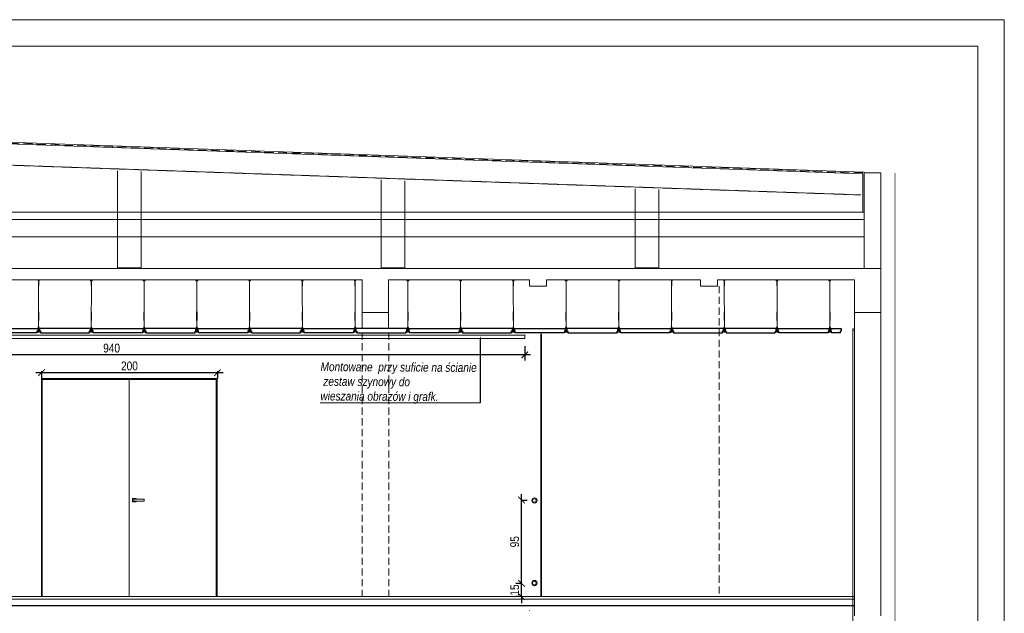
# Model space of a CAD drawing. Header units: millimetres. Extents: x -9038497 to 54128, y -10570064 to 59476.
# Tile 77 of 135: x 43549 to 44668, y 20670 to 21345. Entities that reach past the tile are written whole.
import ezdxf
from ezdxf import colors
from ezdxf.entities.mleader import LeaderData, LeaderLine
from ezdxf.math import Vec2, Vec3

# ---------------------------------------------------------------- set-up
doc = ezdxf.new("R2010")
doc.units = ezdxf.units.MM
doc.header["$LTSCALE"] = 0.8
doc.header["$PDMODE"] = 2
doc.linetypes.add('Dash', pattern=[0.435, 0.3175, -0.1175])
doc.linetypes.add('DASHED', pattern=[19.05, 12.7, -6.35])
for name, color, linetype, lineweight in [('0 proj_meble pokojowe-linie środkowe', 42, 'Continuous', 0), ('0 proj_symbole elektryczne', 150, 'Continuous', 25), ('0 proj_widok widok widok', 7, 'Continuous', 0), ('ocieplenie', 214, 'Continuous', 13), ('proj_drzwi', 4, 'Continuous', 15), ('SCIANY', 1, 'Continuous', 30), ('tynk', 252, 'Continuous', 5), ('wieszaki suf.p.', 253, 'Continuous', 5)]:
    doc.layers.add(name, color=color, linetype=linetype, lineweight=lineweight)
doc.layers.add('strop podw.', color=3, linetype='Continuous')
doc.styles.get("Standard").update_dxf_attribs({"font": 'g12f13.shx', "width": 0.8, "height": 10})
doc.styles.add('WYMIAR-50', font='ARIALN.TTF', dxfattribs={"height": 10})
doc.dimstyles.new('SKALA-50', dxfattribs={"dimscale": 5, "dimtxt": 10, "dimasz": 1.5, "dimexe": 1.3, "dimexo": 1.3, "dimgap": 0.5, "dimtad": 1, "dimdec": 1, "dimrnd": 0.5, "dimdsep": 46, "dimtxsty": 'WYMIAR-50', "dimblk": 'ARCHTICK', "dimcen": 1.5, "dimdle": 1.3, "dimadec": 0, "dimazin": 0, "dimtfac": 1, "dimtdec": 1, "dimtix": 1, "dimtmove": 2, "dimatfit": 3, "dimfxl": 2, "dimfxlon": 1, "dimtolj": 1, "dimarcsym": 0})

# ---------------------------------------------------------------- blocks, each defined once
blk = doc.blocks.new('A$C604A1FD6')
at = {"color": 0, "ltscale": 60}
for p, q in [((0, 5), (0, 2)), ((1, 5), (1, 2)), ((60, 5), (60, 2))]:
    blk.add_line(p, q, dxfattribs=at)
blk.add_lwpolyline([(58, 2), (58, 0), (2, 0), (2, 2), (1, 2), (1, 5), (59, 5), (59, 2)], close=True, dxfattribs=at)
blk = doc.blocks.new('G$C599E6A1A')
at = {"layer": 'wieszaki suf.p.'}
for p, q in [((1.5, 6.1), (1.4, 54.6)), ((1.5, 14.1), (1.5, 6.1))]:
    blk.add_line(p, q, dxfattribs=at)
at = {"layer": 'wieszaki suf.p.', "linetype": 'Continuous'}
for p, q in [((1.3, 13.3), (1.3, 23)), ((1.7, 13.3), (1.7, 23))]:
    blk.add_line(p, q, dxfattribs=at)
at = {"layer": 'wieszaki suf.p.'}
blk.add_lwpolyline([(1.3, 52.7), (1.5, 52.7), (1.5, 58.5), (2.4, 58.5), (2.4, 58.7), (0.4, 58.7), (0.4, 58.5), (1.3, 58.5)], close=True, dxfattribs=at)
for points in [[(2.1, 5.2), (1.8, 5.2), (1.8, 2.9, -0.309747), (1.1, 2.9), (1.1, 5.2), (0.9, 5.2), (0.9, 1.4, -0.050199), (0.8, 0.9, -0.462729), (0.5, 0.8), (0.2, 1.1, 0.591447), (0, 1), (0, 0.1, 0.336476), (0.1, 0), (0.4, 0), (0.4, 0.2), (1.1, 0.2), (1.1, 0), (1.8, 0), (1.8, 0.2), (2.5, 0.2), (2.5, 0), (2.8, 0, 0.336476), (2.9, 0.1), (2.9, 1, 0.591447), (2.8, 1.1), (2.4, 0.8, -0.462729), (2.1, 0.9, -0.050199), (2.1, 1.4)], [(1.8, 5.2), (1.8, 5.9, 0.440677), (1.1, 5.9), (1.1, 2.9, 0.309747), (1.8, 2.9)]]:
    blk.add_lwpolyline(points, format="xyb", close=True, dxfattribs=at)
blk = doc.blocks.new('_ArchTick')
at = {"color": 0, "linetype": 'ByBlock', "const_width": 0.15}
blk.add_lwpolyline([(-0.5, -0.5), (0.5, 0.5)], dxfattribs=at)
blk = doc.blocks.new('*D2489')
at = {"layer": '0 proj_widok widok widok', "color": 0, "lineweight": -2, "ltscale": 0.8, "transparency": 16777216}
for p, q in [((43779.9, 20943.8), (43566.9, 20943.8)), ((43573.4, 20945.6), (43573.4, 20937.3)), ((43773.4, 20945.6), (43773.4, 20937.3))]:
    blk.add_line(p, q, dxfattribs=at)
at = {"layer": 'Defpoints', "color": 0, "lineweight": 0, "ltscale": 0.8, "transparency": 16777216}
for p in [(43573.4, 20952.1), (43573.4, 20943.8), (43773.4, 20952.1)]:
    blk.add_point(p, dxfattribs=at)
at = {"layer": '0 proj_widok widok widok', "color": 0, "lineweight": -2, "ltscale": 0.8, "transparency": 16777216, "xscale": 7.5, "yscale": 7.5, "zscale": 7.5, "rotation": 180}
blk.add_blockref('_ArchTick', (43573.4, 20943.8), dxfattribs=at)
at = {"layer": '0 proj_widok widok widok', "color": 0, "lineweight": -2, "ltscale": 0.8, "transparency": 16777216, "xscale": 7.5, "yscale": 7.5, "zscale": 7.5}
blk.add_blockref('_ArchTick', (43773.4, 20943.8), dxfattribs=at)
at = {"layer": '0 proj_widok widok widok', "color": 0, "lineweight": 0, "ltscale": 0.8, "transparency": 16777216, "insert": (43673.4, 20951.4), "char_height": 10, "attachment_point": 5, "style": 'WYMIAR-50'}
blk.add_mtext('\\A1;200', dxfattribs=at)
blk = doc.blocks.new('*D2423')
at = {"layer": '0 proj_widok widok widok', "color": 0, "lineweight": -2, "ltscale": 0.8, "transparency": 16777216}
for p, q in [((43183.1, 20974.1), (43183.1, 20957.6)), ((44123.1, 20974.1), (44123.1, 20957.6)), ((44129.6, 20964.1), (43176.6, 20964.1))]:
    blk.add_line(p, q, dxfattribs=at)
at = {"layer": 'Defpoints', "color": 0, "lineweight": 0, "ltscale": 0.8, "transparency": 16777216}
for p in [(43183.1, 20984.7), (44123.1, 20984.7), (43183.1, 20964.1)]:
    blk.add_point(p, dxfattribs=at)
at = {"layer": '0 proj_widok widok widok', "color": 0, "lineweight": -2, "ltscale": 0.8, "transparency": 16777216, "xscale": 7.5, "yscale": 7.5, "zscale": 7.5, "rotation": 180}
blk.add_blockref('_ArchTick', (43183.1, 20964.1), dxfattribs=at)
at = {"layer": '0 proj_widok widok widok', "color": 0, "lineweight": -2, "ltscale": 0.8, "transparency": 16777216, "xscale": 7.5, "yscale": 7.5, "zscale": 7.5}
blk.add_blockref('_ArchTick', (44123.1, 20964.1), dxfattribs=at)
at = {"layer": '0 proj_widok widok widok', "color": 0, "lineweight": 0, "ltscale": 0.8, "transparency": 16777216, "insert": (43653.1, 20971.7), "char_height": 10, "attachment_point": 5, "style": 'WYMIAR-50'}
blk.add_mtext('\\A1;940', dxfattribs=at)
blk = doc.blocks.new('*D2413')
at = {"layer": '0 proj_widok widok widok', "color": 0, "lineweight": -2, "ltscale": 0.8, "transparency": 16777216}
for p, q in [((44119.3, 20704.2), (44119.3, 20711.7)), ((44119.3, 20704.2), (44112.8, 20704.2)), ((44119.3, 20689.3), (44119.3, 20704.2)), ((44119.3, 20689.3), (44112.8, 20689.3)), ((44119.3, 20689.3), (44119.3, 20681.8))]:
    blk.add_line(p, q, dxfattribs=at)
at = {"layer": 'Defpoints', "color": 0, "lineweight": 0, "ltscale": 0.8, "transparency": 16777216}
for p in [(44119.3, 20704.2), (44120.9, 20704.2), (44120.9, 20689.3)]:
    blk.add_point(p, dxfattribs=at)
at = {"layer": '0 proj_widok widok widok', "color": 0, "lineweight": -2, "ltscale": 0.8, "transparency": 16777216, "xscale": 7.5, "yscale": 7.5, "zscale": 7.5}
for p, rotation in [((44119.3, 20704.2), 270), ((44119.3, 20689.3), 90)]:
    blk.add_blockref('_ArchTick', p, dxfattribs=dict(at, rotation=rotation))
at = {"layer": '0 proj_widok widok widok', "color": 0, "lineweight": 0, "ltscale": 0.8, "transparency": 16777216, "insert": (44111.6, 20696.7), "char_height": 10, "attachment_point": 5, "rotation": 90, "style": 'WYMIAR-50'}
blk.add_mtext('\\A1;15', dxfattribs=at)
blk = doc.blocks.new('*D2414')
at = {"layer": '0 proj_widok widok widok', "color": 0, "lineweight": -2, "ltscale": 0.8, "transparency": 16777216}
for p, q in [((44119.3, 20697.7), (44119.3, 20805.5)), ((44119.3, 20799), (44125.8, 20799)), ((44119.3, 20704.2), (44112.8, 20704.2))]:
    blk.add_line(p, q, dxfattribs=at)
at = {"layer": 'Defpoints', "color": 0, "lineweight": 0, "ltscale": 0.8, "transparency": 16777216}
for p in [(44117.4, 20799), (44119.3, 20799), (44120.9, 20704.2)]:
    blk.add_point(p, dxfattribs=at)
at = {"layer": '0 proj_widok widok widok', "color": 0, "lineweight": -2, "ltscale": 0.8, "transparency": 16777216, "xscale": 7.5, "yscale": 7.5, "zscale": 7.5}
for p, rotation in [((44119.3, 20799), 90), ((44119.3, 20704.2), 270)]:
    blk.add_blockref('_ArchTick', p, dxfattribs=dict(at, rotation=rotation))
at = {"layer": '0 proj_widok widok widok', "color": 0, "lineweight": 0, "ltscale": 0.8, "transparency": 16777216, "insert": (44111.6, 20751.6), "char_height": 10, "attachment_point": 5, "rotation": 90, "style": 'WYMIAR-50'}
blk.add_mtext('\\A1;95', dxfattribs=at)

msp = doc.modelspace()

# ---------------------------------------------------------------- hatches: boundary and pattern name
at = {"layer": '0 proj_widok widok widok', "lineweight": 0, "true_color": 0x7aafdf, "transparency": 33554687}
h = msp.add_hatch(color=143, dxfattribs=at)
h.dxf.hatch_style = 1
h.paths.add_polyline_path([(44142.03, 20689.27), (44142.03, 20987.97), (44141.23, 20987.97), (44141.23, 20689.27)])

# ---------------------------------------------------------------- linework, layer by layer
at = {"lineweight": 0, "ltscale": 40}
for p, q in [((42838.65, 21230.2), (44509.15, 21171.86)), ((42838.65, 21228.3), (44507.65, 21170.02)), ((44509.15, 21169.97), (44509.16, 21169.97)), ((44141.23, 20689.2), (44141.23, 20987.97)), ((44142.03, 20689.2), (44142.03, 20987.97))]:
    msp.add_line(p, q, dxfattribs=at)
at = {"color": 1, "lineweight": 0, "ltscale": 40}
for p, q in [((44509.15, 21126.15), (42838.15, 21126.15)), ((44508.15, 21118.14), (42838.15, 21118.14)), ((44509.15, 21098.13), (42838.15, 21098.13)), ((44528.15, 20984.21), (44528.12, 21087.49)), ((43938.15, 21012.24), (43938.15, 20994.22)), ((43968.15, 21012.24), (43968.13, 20994.19)), ((44528.14, 21012.24), (44498.14, 21012.24)), ((44498.14, 21012.24), (44498.15, 20667.17)), ((44528.15, 20667.17), (44528.14, 21012.24)), ((42818.15, 20686.2), (44498.15, 20686.2))]:
    msp.add_line(p, q, dxfattribs=at)
at = {"color": 0, "ltscale": 60}
msp.add_line((44496.17, 20994.18), (44496.17, 20991.18), dxfattribs=at)
at = {"lineweight": 0, "ltscale": 40, "const_width": 0.1}
msp.add_lwpolyline([(44554.15, 21170), (44554.15, 21171.9), (44507.15, 21171.9), (44507.15, 21170)], dxfattribs=at)
at = {"color": 1, "lineweight": 0, "ltscale": 40}
msp.add_lwpolyline([(44528.12, 21062.21), (44509.15, 21062.21), (44509.15, 21170.88), (44528.12, 21170.88)], close=True, dxfattribs=at)
for points in [[(44509.15, 21062.21), (44509.15, 21153.76)], [(44147.61, 21062.21), (42818.14, 21062.21)], [(43388.12, 21049.21), (43938.15, 21049.21), (43938.15, 21012.24), (43968.15, 21012.24), (43968.15, 21049.21), (44128.57, 21049.21), (44128.57, 21042.24), (44147.61, 21042.24), (44147.61, 21049.21), (44323.08, 21049.21), (44323.08, 21042.24), (44342.12, 21042.24), (44342.12, 21049.21), (44498.15, 21049.21), (44498.15, 21012.24), (44528.14, 21012.24), (44528.12, 21062.21), (44147.61, 21062.21)], [(44128.65, 20673.24), (44128.57, 20673.28)]]:
    msp.add_lwpolyline(points, dxfattribs=at)
at = {"layer": '0 proj_meble pokojowe-linie środkowe'}
for centre, radius in [((44134.05, 20798.52), 3), ((44134.01, 20798.49), 2), ((44134.05, 20704.57), 3), ((44134.01, 20704.55), 2)]:
    msp.add_circle(centre, radius, dxfattribs=at)
at = {"layer": '0 proj_widok widok widok', "linetype": 'DASHED', "lineweight": 0, "ltscale": 0.8}
for p, q in [((44344.12, 21042.24), (44344.12, 20689.2)), ((43938.23, 20989.46), (43938.23, 20689.47)), ((43968.39, 20989.46), (43968.39, 20689.47))]:
    msp.add_line(p, q, dxfattribs=at)
at = {"layer": '0 proj_widok widok widok', "lineweight": 0}
for p, q in [((43183.59, 20982.58), (44123.18, 20982.58)), ((44123.18, 20986.59), (43183.63, 20986.59)), ((44123.18, 20982.58), (44123.18, 20986.59)), ((44123.27, 20982.71), (44123.27, 20986.72)), ((43672.99, 20937.2), (43672.99, 20689.35)), ((44072.45, 20909.39), (43890.28, 20909.39)), ((44498.15, 20689.2), (42818.14, 20689.2))]:
    msp.add_line(p, q, dxfattribs=at)
for points in [[(42568.5, 19871.17), (44668.5, 19871.17), (44668.5, 21345.17), (42568.5, 21345.17)], [(42568.5, 19871.17), (44668.5, 19871.17), (44668.5, 21345.17), (42568.5, 21345.17)], [(42728.5, 21315.17), (44638.5, 21315.17), (44638.5, 19901.17), (42728.5, 19901.17)]]:
    msp.add_lwpolyline(points, close=True, dxfattribs=at)
for points in [[(43773.21, 20689.2), (43773.21, 20937.2), (43573.25, 20937.2), (43573.25, 20689.2)], [(43772.21, 20689.2), (43772.21, 20936.2), (43574.25, 20936.2), (43574.25, 20689.2)]]:
    msp.add_lwpolyline(points, dxfattribs=at)
at = {"layer": 'ocieplenie', "color": 1, "linetype": 'DASHED', "lineweight": 0}
msp.add_line((42837.15, 21229.23), (44509.16, 21170.84), dxfattribs=at)
at = {"layer": 'ocieplenie', "lineweight": 0, "ltscale": 40}
for points in [[(43659.65, 21173.48), (43659.65, 21063.21), (43686.65, 21063.21), (43686.65, 21172.54)], [(43959.65, 21162.99), (43959.65, 21063.21), (43986.65, 21063.21), (43986.65, 21162.05)], [(44248.62, 21152.89), (44248.62, 21063.21), (44275.62, 21063.21), (44275.62, 21151.94)]]:
    msp.add_lwpolyline(points, dxfattribs=at)
for points, const_width in [([(44528.15, 20321.2), (44543.15, 20321.2), (44543.15, 21170.88), (44528.12, 21170.88)], 0.3), ([(44528.15, 20314.2), (44550.15, 20314.2), (44550.15, 21170.88), (44528.12, 21170.88)], 0.1), ([(44528.15, 20317.2), (44547.15, 20317.2), (44547.15, 21170.88), (44528.12, 21170.88)], 0.1), ([(44528.15, 20319.2), (44545.15, 20319.2), (44545.15, 21170.88), (44528.12, 21170.88)], 0.1)]:
    msp.add_lwpolyline(points, dxfattribs=dict(at, const_width=const_width))
at = {"layer": 'proj_drzwi'}
for p, q in [((43676.99, 20800.9), (43681.04, 20800.9)), ((43676.99, 20796.9), (43676.99, 20800.9)), ((43678.28, 20799.9), (43678.28, 20797.9)), ((43690.15, 20799.9), (43678.28, 20799.9)), ((43678.28, 20797.9), (43679.15, 20797.9)), ((43679.15, 20797.9), (43690.15, 20797.9)), ((43681.04, 20800.9), (43681.04, 20799.9)), ((43681.04, 20797.9), (43681.04, 20796.9)), ((43690.15, 20797.9), (43690.15, 20799.9)), ((43690.15, 20797.9), (43690.15, 20797.9)), ((43681.04, 20796.9), (43676.99, 20796.9))]:
    msp.add_line(p, q, dxfattribs=at)
at = {"layer": 'SCIANY', "linetype": 'Dash', "lineweight": 0, "ltscale": 0.5}
msp.add_line((42838.27, 21204.21), (44505.28, 21145.91), dxfattribs=at)
at = {"layer": 'SCIANY', "ltscale": 40}
msp.add_line((42848.15, 20679.2), (44498.15, 20679.2), dxfattribs=at)
at = {"layer": 'SCIANY', "ltscale": 40, "const_width": 0.3}
for points in [[(44128.57, 21062.21), (44147.61, 21062.21)], [(44323.08, 21062.21), (44342.12, 21062.21)]]:
    msp.add_lwpolyline(points, dxfattribs=at)
at = {"layer": 'strop podw.', "ltscale": 60}
for p, q in [((43990.08, 20994.22), (43990.08, 20991.22)), ((44230.05, 20994.22), (44230.05, 20991.22)), ((44410.05, 20994.22), (44410.05, 20991.22)), ((44470.06, 20994.21), (44470.06, 20991.21)), ((44470.06, 20994.15), (44470.06, 20991.15)), ((44471.06, 20994.16), (44471.06, 20991.16))]:
    msp.add_line(p, q, dxfattribs=at)
msp.add_lwpolyline([(44481.96, 20991.18), (44481.96, 20989.18), (44472.06, 20989.16), (44472.06, 20991.16), (44471.06, 20991.16), (44471.06, 20994.16), (44482.95, 20994.18), (44482.96, 20991.18)], close=True, dxfattribs=at)
at = {"layer": 'tynk', "lineweight": 0, "ltscale": 40}
for p, q in [((44507.65, 21170.02), (44507.65, 21127.17)), ((44496.17, 20339.2), (44496.17, 20994.18))]:
    msp.add_line(p, q, dxfattribs=at)

# ---------------------------------------------------------------- block references
at = {"lineweight": 0, "ltscale": 40, "xscale": -1}
for p in [(43571.51, 20989.94), (43631.51, 20989.9), (43691.51, 20989.79), (43751.51, 20989.92), (44171.52, 20989.86), (44231.52, 20989.9), (44291.52, 20989.94)]:
    msp.add_blockref('G$C599E6A1A', p, dxfattribs=at)
at = {"lineweight": 0, "ltscale": 40}
for p in [(43748.61, 20989.92), (43808.61, 20989.79), (43868.61, 20989.9), (43928.61, 20989.94), (43988.61, 20989.9), (44048.61, 20989.86), (44108.61, 20989.86), (44348.58, 20989.94), (44408.58, 20989.9), (44468.59, 20989.86)]:
    msp.add_blockref('G$C599E6A1A', p, dxfattribs=at)
at = {"layer": 'strop podw.', "ltscale": 60}
for p, rotation in [((43510.05, 20989.16), 0.04194116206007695), ((43750.08, 20989.18), 0.03477051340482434), ((43990.08, 20989.16), 0.04194116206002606), ((44230.06, 20989.16), 0.04194116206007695), ((44410.06, 20989.16), 0.04194116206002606)]:
    msp.add_blockref('A$C604A1FD6', p, dxfattribs=dict(at, rotation=rotation))
at = {"layer": 'strop podw.', "ltscale": 60, "xscale": -1}
for p in [(43630.05, 20989.22), (43870.08, 20989.22), (44110.08, 20989.22), (44350.05, 20989.22)]:
    msp.add_blockref('A$C604A1FD6', p, dxfattribs=at)
at = {"layer": 'strop podw.', "ltscale": 60}
for p in [(43630.05, 20989.22), (43870.08, 20989.22), (44110.05, 20989.22)]:
    msp.add_blockref('A$C604A1FD6', p, dxfattribs=at)
at = {"layer": 'strop podw.', "ltscale": 60, "xscale": -1}
for p, rotation in [((43750.04, 20989.18), 359.9652294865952), ((43990.07, 20989.16), 359.95805883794), ((44230.05, 20989.16), 359.95805883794), ((44410.05, 20989.16), 359.95805883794)]:
    msp.add_blockref('A$C604A1FD6', p, dxfattribs=dict(at, rotation=rotation))

# ---------------------------------------------------------------- texts
at = {"layer": '0 proj_symbole elektryczne', "insert": (43890.82, 20955.65), "char_height": 10, "attachment_point": 1, "rotation": 359.66597, "style": 'WYMIAR-50'}
msp.add_mtext_dynamic_manual_height_columns('{\\fArial Narrow|b0|i1|c238|p34;Montowane  przy suficie na ścianie\\P zestaw szynowy do \\Pwieszania obrazów i grafk.}', width=403.8287, gutter_width=50, heights=[0], dxfattribs=at)

# ---------------------------------------------------------------- dimensions: what is measured, and where the dimension line sits
at = {"layer": '0 proj_widok widok widok', "lineweight": 0, "ltscale": 0.8}
for base, p1, p2, picture, middle in [((43183.13, 20964.14), (44123.13, 20984.66), (43183.13, 20984.66), '*D2423', (43653.13, 20971.75)), ((43573.39, 20943.77), (43773.39, 20952.1), (43573.39, 20952.1), '*D2489', (43673.39, 20951.38))]:
    dim = msp.add_linear_dim(base=base, p1=p1, p2=p2, dimstyle='SKALA-50', dxfattribs=at)
    dim.commit()
    dim.dimension.update_dxf_attribs({"geometry": picture, "text_midpoint": middle})
for base, p1, p2, picture, middle in [((44119.25, 20799.01), (44120.87, 20704.24), (44117.42, 20799.01), '*D2414', (44111.65, 20751.62)), ((44119.25, 20704.24), (44120.87, 20689.25), (44120.87, 20704.24), '*D2413', (44111.65, 20696.74))]:
    dim = msp.add_linear_dim(base=base, p1=p1, p2=p2, angle=90, dimstyle='SKALA-50', dxfattribs=at)
    dim.commit()
    dim.dimension.update_dxf_attribs({"geometry": picture, "text_midpoint": middle})

# ---------------------------------------------------------------- leaders
at = {"layer": '0 proj_widok widok widok', "lineweight": 0}
ml = msp.add_multileader_mtext('Standard', dxfattribs=at)
ml.set_content('', color=256)
ml.set_leader_properties()
ml.build(insert=Vec2(0, 0))
ml.multileader.update_dxf_attribs({"text_right_attachment_type": 6, "dogleg_length": 0.36})
ctx = ml.context
ctx.base_point, ctx.plane_origin, ctx.plane_x_axis, ctx.plane_y_axis = Vec3(44072.41, 20909.39), Vec3(44072.43, 20985.86), Vec3(0, -1), Vec3(1, 0)
ctx.right_attachment = 6
notes = []
notes.append((ctx, [(1, (1, 1, 0), (44072.41, 20909.75), (0, -1), 0.36, [(0, [(44072.43, 20985.86)], 0, [])])]))
ctx.mtext.insert, ctx.mtext.text_direction, ctx.mtext.rotation, ctx.mtext.flow_direction = Vec3(44074.41, 20907.39), Vec3(0, -1), 4.712389, 5
for ctx, leaders in notes:
    for number, flags, end, landing, length, lines in leaders:
        leader = LeaderData()
        leader.index, (leader.has_last_leader_line, leader.has_dogleg_vector, leader.attachment_direction) = number, flags
        leader.last_leader_point, leader.dogleg_vector, leader.dogleg_length = Vec3(end), Vec3(landing), length
        for number, points, colour, breaks in lines:
            line = LeaderLine()
            line.index, line.vertices, line.color, line.breaks = number, Vec3.list(points), colors.encode_raw_color(colour), breaks
            leader.lines.append(line)
        ctx.leaders.append(leader)

doc.saveas('drawing.dxf')
